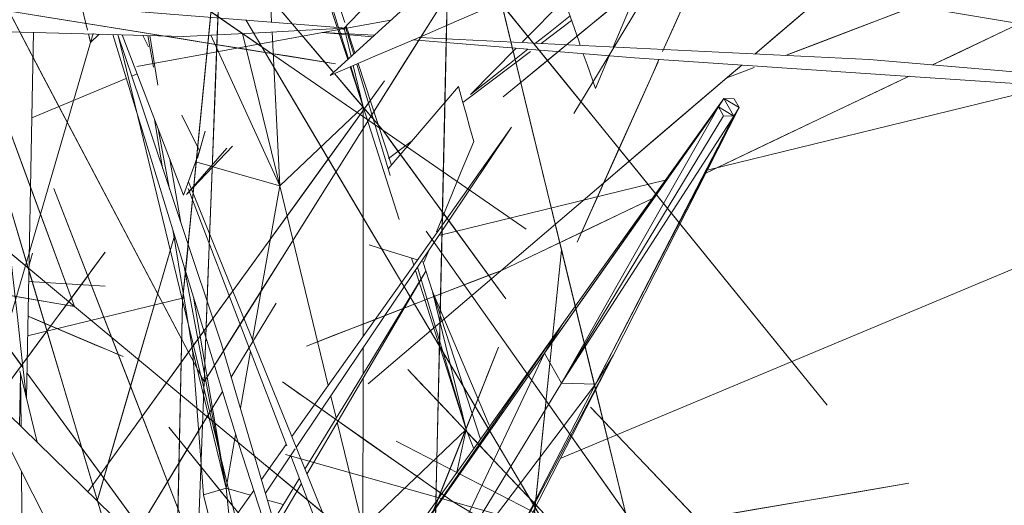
# Model space of a CAD drawing. Header units: centimetres. Extents: x 511 to 2122, y 723 to 1373.
# Tile 38 of 89: x 1375.83 to 1383.81, y 1003.77 to 1007.7. Entities that reach past the tile are written whole.
import ezdxf

# ---------------------------------------------------------------- set-up
doc = ezdxf.new("R2010")
doc.units = ezdxf.units.CM
doc.layers.add('A-DETL-GENF', color=92, linetype='Continuous', lineweight=18)
doc.layers.add('G-IMPT', color=8, linetype='Continuous', lineweight=18)

# ---------------------------------------------------------------- blocks, each defined once
blk = doc.blocks.new('Vegetação 69 - Tree_Bamboo26_DWG-477148-PROJETO_TÉRREO')
at = {"layer": 'G-IMPT'}
for p, q in [((68.013, -47.664), (70.139, -46.783)), ((68.014, -47.663), (69.657, -46.983)), ((67.791, -47.153), (71.794, -49.464)), ((67.937, -47.613), (67.295, -47.464)), ((67.319, -47.449), (67.937, -47.613)), ((64.943, -48.935), (67.936, -47.695)), ((67.982, -47.613), (67.056, -47.613)), ((68.387, -49.846), (68.387, -47.815)), ((67.069, -48.991), (66.299, -48.087)), ((68.765, -48.913), (69.053, -47.991)), ((69.385, -48.124), (69.252, -48.044)), ((66.157, -48.175), (69.174, -49.917)), ((71.248, -49.795), (71.046, -48.519)), ((64.997, -49.177), (65.818, -50.126)), ((71.869, -49.595), (71.794, -49.464)), ((71.794, -49.464), (71.869, -49.595)), ((71.794, -49.464), (71.905, -49.464)), ((71.796, -49.465), (71.897, -49.523)), ((71.897, -49.523), (71.796, -49.465)), ((65.276, -49.499), (65.915, -49.499)), ((65.915, -49.499), (67.723, -49.796)), ((65.915, -49.499), (65.93, -49.796)), ((68.356, -49.822), (62.499, -49.822)), ((65.479, -49.734), (65.93, -49.796)), ((65.93, -49.796), (65.771, -50.072)), ((67.723, -49.796), (65.93, -49.796)), ((68.745, -49.942), (65.93, -49.796)), ((66.555, -50.071), (65.93, -49.796)), ((65.93, -49.796), (68.368, -49.965)), ((67.723, -49.796), (69.256, -49.912)), ((68.356, -49.822), (71.796, -49.822)), ((71.271, -49.941), (71.259, -49.868)), ((69.318, -50.032), (70.125, -50.088)), ((70.535, -50.035), (69.761, -49.995)), ((70.039, -49.971), (70.663, -50.019)), ((67.536, -50.503), (66.867, -50.209)), ((67.275, -50.189), (68.046, -50.96)), ((68.046, -50.96), (67.275, -50.189)), ((70.099, -50.895), (69.643, -50.188)), ((69.643, -50.188), (70.093, -50.82)), ((71.701, -50.212), (71.069, -50.162)), ((71.303, -50.162), (71.708, -50.188)), ((71.566, -50.163), (71.724, -50.128)), ((65.761, -50.732), (65.297, -50.283)), ((65.388, -50.278), (65.831, -50.723)), ((65.66, -50.266), (65.556, -50.446)), ((66.202, -50.759), (65.748, -50.261)), ((69.917, -50.573), (70.019, -50.394)), ((70.059, -50.429), (70.354, -50.599)), ((70.365, -50.606), (70.059, -50.429)), ((70.14, -50.475), (70.632, -50.367)), ((69.471, -51.355), (67.67, -50.562)), ((69.471, -51.355), (69.905, -50.594)), ((71.525, -50.96), (69.471, -51.355)), ((66.403, -51.355), (65.033, -51.355)), ((65.033, -51.355), (66.865, -51.803)), ((65.033, -51.355), (65.93, -52.913)), ((66.744, -51.355), (66.459, -51.355)), ((69.471, -51.355), (66.882, -51.355)), ((71.45, -51.355), (69.471, -51.355)), ((69.471, -51.355), (70.192, -52.617)), ((69.471, -51.355), (71.38, -51.722)), ((66.631, -54.104), (64.446, -51.607)), ((66.93, -54.404), (64.446, -51.607)), ((66.214, -54.221), (63.783, -51.789)), ((66.631, -54.104), (63.783, -51.789)), ((66.098, -54.637), (63.783, -51.789)), ((66.918, -51.816), (67.235, -51.894)), ((71.501, -51.745), (74.331, -52.289)), ((67.379, -51.929), (70.192, -52.617)), ((66.93, -54.404), (64.927, -52.088)), ((71.235, -52.551), (75.393, -52.289)), ((71.241, -52.534), (74.331, -52.289)), ((66.098, -54.637), (63.6, -52.452)), ((66.398, -54.937), (63.6, -52.452)), ((69.847, -52.785), (70.683, -52.364)), ((71.021, -52.942), (71.222, -52.336)), ((71.222, -52.336), (71.035, -52.967)), ((70.192, -52.617), (70.719, -52.575)), ((70.817, -52.568), (71.225, -52.535)), ((70.822, -52.577), (71.222, -52.552)), ((65.433, -52.674), (65.93, -52.913)), ((70.192, -52.617), (68.704, -52.721)), ((69.269, -52.74), (70.734, -52.664)), ((70.737, -52.685), (69.391, -52.787)), ((70.192, -52.617), (70.72, -52.584)), ((70.192, -52.617), (70.726, -52.617)), ((70.844, -52.617), (71.129, -52.617)), ((70.865, -52.657), (71.12, -52.644)), ((71.116, -52.656), (70.875, -52.675)), ((71.23, -52.648), (71.127, -52.656)), ((71.131, -52.643), (71.224, -52.638)), ((71.139, -52.617), (71.21, -52.617)), ((71.635, -52.617), (71.277, -52.644)), ((68.031, -52.767), (65.93, -52.913)), ((65.93, -52.913), (68.063, -52.803)), ((68.193, -52.756), (68.1, -52.762)), ((69.48, -52.771), (69.63, -53.118)), ((66.398, -54.937), (64.081, -52.933)), ((65.671, -52.949), (65.93, -52.913)), ((65.768, -53.06), (67.723, -52.913)), ((65.915, -53.21), (67.723, -52.913)), ((65.93, -52.913), (67.723, -52.913)), ((68.116, -52.884), (67.723, -52.913)), ((68.234, -52.99), (68.107, -52.897)), ((68.387, -56.099), (68.387, -53.158)), ((65.291, -53.98), (67.08, -65.271)), ((70.022, -53.967), (70.45, -54.664)), ((66.214, -54.221), (66.631, -54.104)), ((69.126, -56.973), (66.631, -54.104)), ((69.216, -57.063), (66.631, -54.104)), ((66.631, -54.104), (66.93, -54.404)), ((66.214, -54.221), (66.098, -54.637)), ((68.967, -57.133), (66.214, -54.221)), ((69.126, -56.973), (66.214, -54.221)), ((69.002, -57.008), (66.214, -54.221)), ((69.216, -57.063), (66.93, -54.404)), ((68.967, -57.133), (66.098, -54.637)), ((69.057, -57.223), (66.098, -54.637)), ((66.098, -54.637), (66.398, -54.937)), ((70.512, -54.764), (70.903, -55.402)), ((69.057, -57.223), (66.398, -54.937)), ((70.435, -54.987), (70.626, -55.429)), ((69.722, -55.519), (70.079, -55.786)), ((69.885, -56.385), (69.738, -56.272)), ((68.364, -56.668), (68.562, -57.619)), ((68.387, -61.128), (68.387, -56.647)), ((68.967, -57.133), (69.126, -56.973)), ((68.967, -57.133), (69.002, -57.008)), ((69.126, -56.973), (69.002, -57.008)), ((69.126, -56.973), (69.216, -57.063)), ((68.967, -57.133), (69.216, -57.063)), ((68.967, -57.133), (69.057, -57.223)), ((69.216, -57.063), (69.057, -57.223)), ((69.216, -57.063), (69.181, -57.188)), ((69.504, -57.529), (69.458, -57.162)), ((69.458, -57.162), (69.504, -57.529)), ((69.057, -57.223), (69.181, -57.188)), ((69.666, -57.577), (69.794, -57.829)), ((69.666, -57.577), (70.214, -58.664)), ((69.794, -57.829), (70.214, -58.664))]:
    blk.add_line(p, q, dxfattribs=at)
at = {"layer": 'G-IMPT', "flags": 128}
for points in [[(68.607, -48.48), (69.267, -46.955), (69.927, -45.43), (70.588, -43.904), (71.248, -42.379)], [(71.248, -42.379), (70.595, -43.886), (69.943, -45.394), (69.29, -46.902), (68.638, -48.409)], [(68.609, -48.479), (70.255, -47.257), (71.9, -46.035), (73.545, -44.813), (75.191, -43.59)], [(68.205, -54.251), (69.847, -52.785), (72.644, -50.29), (78.723, -44.865)], [(73.237, -45.042), (72.08, -45.901), (70.923, -46.76), (69.766, -47.619), (68.609, -48.479)], [(50.97, -45.191), (53.52, -45.918), (57.861, -47.154), (67.298, -49.842)], [(66.739, -47.334), (66.253, -47.221), (64.57, -46.828), (62.886, -46.435), (61.203, -46.042)], [(71.589, -50.623), (71.88, -49.557), (72.17, -48.492), (72.461, -47.427), (72.752, -46.361)], [(69.657, -46.983), (68.339, -47.528), (68.013, -47.664)], [(67.934, -47.064), (66.598, -47.9), (65.262, -48.736), (63.925, -49.572), (62.589, -50.408)], [(65.541, -47.613), (66.139, -47.476), (66.737, -47.339), (67.336, -47.201), (67.934, -47.064)], [(69.182, -49.017), (68.76, -48.511), (68.339, -48.005), (67.917, -47.499), (67.685, -47.22)], [(67.824, -47.387), (68.105, -47.724), (68.386, -48.062), (68.668, -48.4), (68.949, -48.737)], [(64.943, -48.935), (66.37, -48.344), (67.936, -47.695)], [(67.936, -47.695), (67.022, -48.074), (65.704, -48.62), (64.943, -48.935)], [(72.088, -48.795), (71.48, -48.634), (70.195, -48.294), (68.91, -47.954), (67.625, -47.613)], [(67.625, -47.613), (68.136, -47.68), (68.647, -47.746), (69.157, -47.812), (69.668, -47.878)], [(75.075, -47.732), (73.458, -47.919), (71.841, -48.106), (70.224, -48.293), (68.607, -48.48)], [(70.802, -52.404), (71.286, -51.255), (71.771, -50.106), (72.255, -48.957), (72.74, -47.808)], [(72.74, -47.808), (72.482, -48.418), (72.225, -49.028), (71.968, -49.639), (71.71, -50.249)], [(65.998, -48.188), (67.884, -48.092), (69.769, -47.997), (71.655, -47.901), (72.341, -47.866)], [(72.341, -47.866), (72.078, -47.88), (70.615, -47.954), (69.153, -48.028), (67.69, -48.102)], [(67.849, -48.925), (68.242, -48.397), (68.628, -47.879)], [(68.628, -47.879), (68.591, -47.928), (68.329, -48.281), (68.066, -48.633)], [(67.69, -48.102), (66.055, -48.185), (64.42, -48.268), (62.785, -48.351), (61.15, -48.433)], [(66.299, -48.087), (67.18, -49.122), (68.268, -50.4), (69.356, -51.678), (70.443, -52.956)], [(68.607, -48.48), (69.636, -48.361), (70.666, -48.242), (71.695, -48.123), (72.724, -48.004)], [(68.922, -49.772), (67.824, -49.138), (66.727, -48.504), (66.157, -48.175)], [(66.184, -48.191), (67.553, -48.981), (68.922, -49.772)], [(68.356, -49.822), (66.89, -49.43), (65.424, -49.037), (63.959, -48.644), (62.493, -48.251)], [(67.298, -49.842), (68.731, -49.482), (70.164, -49.122), (71.597, -48.762), (73.03, -48.403)], [(73.03, -48.403), (71.613, -48.758), (70.197, -49.114), (68.781, -49.47), (67.365, -49.825)], [(68.638, -48.409), (68.63, -48.427), (68.623, -48.445), (68.615, -48.463), (68.607, -48.48)], [(53.274, -59.868), (55.669, -58.089), (59.745, -55.062), (68.607, -48.48)], [(64.286, -49.346), (65.897, -49.134), (68.007, -48.856), (70.117, -48.578)], [(70.117, -48.578), (67.549, -48.916), (64.981, -49.254), (64.286, -49.346)], [(65.606, -48.52), (66.708, -49.622), (67.124, -50.038)], [(67.124, -50.038), (66.418, -49.332), (65.606, -48.52)], [(68.066, -48.633), (68.012, -48.706), (67.957, -48.779), (67.903, -48.852), (67.849, -48.925)], [(64.55, -48.803), (65.501, -49.057), (66.453, -49.312), (67.404, -49.567), (68.356, -49.822)], [(68.949, -48.737), (69.007, -48.807), (69.066, -48.877), (69.124, -48.947), (69.182, -49.017)], [(74.231, -48.874), (73.453, -49.567), (72.676, -50.261), (71.898, -50.955), (71.12, -51.649)], [(72.451, -48.86), (72.035, -50.122), (71.619, -51.384), (71.204, -52.647)], [(70.443, -52.956), (69.6, -51.965), (68.756, -50.973), (67.912, -49.982), (67.069, -48.991)], [(66.847, -49.273), (65.086, -50.109), (63.326, -50.945), (61.565, -51.781), (59.805, -52.616)], [(65.69, -49.822), (65.979, -49.685), (66.268, -49.548), (66.557, -49.41), (66.847, -49.273)], [(71.863, -49.464), (71.846, -49.464), (71.828, -49.464), (71.811, -49.464), (71.794, -49.464)], [(77.703, -49.464), (76.243, -49.464), (74.783, -49.464), (73.323, -49.464), (71.955, -49.464)], [(61.374, -49.66), (62.74, -50.634), (64.106, -51.609), (65.473, -52.583), (66.839, -53.558)], [(66.438, -50.078), (68.368, -49.965), (70.298, -49.851), (71.824, -49.761)], [(67.365, -49.825), (67.348, -49.83), (67.331, -49.834), (67.315, -49.838), (67.298, -49.842)], [(71.326, -53.998), (70.319, -52.959), (69.312, -51.92), (68.305, -50.881), (67.298, -49.842)], [(67.298, -49.842), (67.939, -50.504), (68.58, -51.165), (69.221, -51.826), (69.862, -52.488)], [(67.3, -49.843), (69.052, -50.342), (70.805, -50.841), (72.557, -51.34), (74.309, -51.839)], [(72.228, -51.246), (70.996, -50.895), (69.764, -50.545), (68.532, -50.194), (67.3, -49.843)], [(71.808, -49.822), (70.931, -49.896), (69.318, -50.032), (67.705, -50.169)], [(72.241, -51.183), (71.27, -50.843), (70.298, -50.503), (69.327, -50.162), (68.356, -49.822)], [(68.356, -49.822), (68.545, -49.888), (68.733, -49.955), (68.922, -50.021), (69.111, -50.087)], [(71.12, -51.649), (71.64, -51.185), (72.161, -50.721), (72.681, -50.257), (73.201, -49.793)], [(71.793, -49.874), (70.84, -49.996), (69.645, -50.149)], [(71.363, -49.961), (71.225, -52.29), (71.17, -53.215)], [(61.225, -50.475), (62.529, -50.376), (63.832, -50.277), (65.135, -50.178), (66.438, -50.078)], [(69.111, -50.087), (69.76, -50.314), (70.408, -50.541), (71.056, -50.768), (71.704, -50.995)], [(67.705, -50.169), (66.085, -50.245), (64.465, -50.322), (62.845, -50.398), (61.225, -50.475)], [(69.645, -50.149), (69.769, -50.231), (69.892, -50.312), (70.016, -50.394), (70.14, -50.475)], [(60.557, -54.459), (61.944, -53.429), (63.33, -52.399), (64.717, -51.37), (66.104, -50.34)], [(69.796, -50.249), (69.083, -50.354), (66.364, -50.754), (63.646, -51.155), (60.927, -51.555)], [(66.104, -50.34), (65.092, -51.091), (64.081, -51.842), (63.07, -52.593), (62.058, -53.344)], [(65.928, -50.253), (66.122, -50.477), (66.285, -50.664)], [(66.264, -50.667), (67.622, -50.492), (69.712, -50.223)], [(71.71, -50.249), (71.563, -50.599), (71.415, -50.949), (71.268, -51.299), (71.12, -51.649)], [(67.836, -53.05), (65.464, -52.415), (63.093, -51.78), (60.722, -51.144), (58.351, -50.509)], [(58.351, -50.509), (61.236, -51.282), (64.122, -52.055), (67.007, -52.829), (69.893, -53.602)], [(66.839, -53.558), (65.779, -52.802), (64.719, -52.046), (63.66, -51.29), (62.6, -50.534)], [(66.163, -50.623), (65.08, -52.54), (63.237, -55.803), (59.23, -62.898)], [(63.442, -51.031), (65.532, -50.761), (66.133, -50.684)], [(71.204, -52.647), (71.3, -52.141), (71.396, -51.635), (71.493, -51.129), (71.589, -50.623)], [(67.061, -50.803), (66.566, -51.237), (66.07, -51.672), (65.575, -52.106), (65.08, -52.54)], [(67.988, -52.892), (66.234, -51.191), (65.86, -50.829)], [(65.926, -50.819), (66.667, -51.564), (67.988, -52.892)], [(69.496, -54.375), (68.526, -53.311), (67.557, -52.247), (66.588, -51.183), (66.217, -50.776)], [(66.364, -50.756), (67.247, -51.776), (68.371, -53.075), (69.496, -54.375)], [(66.787, -51.043), (66.856, -50.983), (66.924, -50.923), (66.992, -50.863), (67.061, -50.803)], [(65.465, -52.202), (65.796, -51.912), (66.126, -51.623), (66.457, -51.333), (66.787, -51.043)], [(71.704, -50.995), (71.838, -51.042), (71.973, -51.089), (72.107, -51.136), (72.241, -51.183)], [(67.43, -51.204), (67.515, -51.857), (67.601, -52.51), (67.686, -53.163), (67.771, -53.816)], [(67.477, -51.565), (67.466, -51.474), (67.454, -51.384), (67.442, -51.294), (67.43, -51.204)], [(64.387, -53.643), (66.193, -53.091), (67.998, -52.539), (69.804, -51.987), (71.609, -51.435)], [(71.609, -51.435), (70.209, -51.863), (68.808, -52.291), (67.408, -52.719), (66.007, -53.148)], [(67.705, -53.308), (67.648, -52.872), (67.591, -52.436), (67.534, -52), (67.477, -51.565)], [(72.099, -51.65), (71.536, -51.934), (70.973, -52.218), (70.695, -52.358)], [(70.715, -52.348), (71.582, -51.911), (72.091, -51.654)], [(71.12, -51.649), (71.041, -51.838), (70.961, -52.027), (70.882, -52.215), (70.802, -52.404)], [(66.781, -51.85), (67.771, -53.816), (69.458, -57.162), (69.569, -57.384)], [(65.997, -52.02), (64.553, -53.682), (62.095, -56.51), (56.749, -62.659)], [(60.726, -52.087), (62.505, -52.721), (64.284, -53.354), (66.063, -53.988), (67.842, -54.621)], [(65.08, -52.54), (65.176, -52.456), (65.273, -52.371), (65.369, -52.287), (65.465, -52.202)], [(68.153, -52.823), (68.263, -52.64), (68.419, -52.383), (68.483, -52.277)], [(71.08, -54.727), (70.978, -54.122), (70.877, -53.517), (70.775, -52.911), (70.674, -52.306)], [(70.674, -52.306), (71.429, -53.689), (72.184, -55.073), (72.939, -56.456), (73.694, -57.84)], [(66.841, -52.377), (66.269, -52.703), (65.697, -53.029), (65.125, -53.356), (64.553, -53.682)], [(66.525, -52.557), (66.604, -52.512), (66.683, -52.467), (66.762, -52.422), (66.841, -52.377)], [(70.683, -52.364), (70.41, -52.501), (69.847, -52.785)], [(65.08, -52.54), (64.4, -53.233), (63.72, -53.926), (63.04, -54.619), (62.36, -55.312)], [(63.314, -54.339), (63.756, -53.89), (64.197, -53.44), (64.639, -52.99), (65.08, -52.54)], [(64.998, -53.428), (65.38, -53.21), (65.762, -52.992), (66.144, -52.775), (66.525, -52.557)], [(69.862, -52.488), (70.584, -53.233), (71.306, -53.978), (72.028, -54.723), (72.75, -55.468)], [(73.077, -55.512), (72.219, -54.181), (71.36, -52.85), (71.197, -52.597)], [(67.842, -54.621), (66.524, -54.152), (65.205, -53.682), (63.886, -53.213), (62.567, -52.743)], [(67.413, -53.79), (68.021, -53.539), (68.63, -53.288), (69.239, -53.036), (69.847, -52.785)], [(69.359, -52.743), (69.442, -52.858), (69.798, -53.352), (70.154, -53.846)], [(69.847, -52.785), (69.729, -52.834), (69.611, -52.883), (69.492, -52.931), (69.374, -52.98)], [(68.477, -53.018), (66.069, -53.972), (63.661, -54.925), (61.253, -55.879), (58.844, -56.832)], [(60.561, -56.152), (62.54, -55.369), (64.519, -54.585), (66.498, -53.802), (68.477, -53.018)], [(69.374, -52.98), (68.968, -53.148), (68.561, -53.316), (68.155, -53.484), (67.749, -53.652)], [(73.698, -54.621), (72.233, -54.229), (70.767, -53.836), (69.301, -53.443), (67.836, -53.05)], [(66.007, -53.148), (64.442, -53.626), (62.876, -54.105), (61.31, -54.584), (59.745, -55.062)], [(69.436, -53.868), (69.104, -53.625), (68.772, -53.382), (68.439, -53.14)], [(64.299, -53.208), (64.211, -54.452), (64.122, -55.696), (64.034, -56.94), (63.946, -58.183)], [(67.771, -53.816), (67.755, -53.689), (67.738, -53.562), (67.722, -53.435), (67.705, -53.308)], [(64.553, -53.682), (64.664, -53.618), (64.776, -53.555), (64.887, -53.491), (64.998, -53.428)], [(69.978, -56.091), (70.289, -55.152), (70.6, -54.213), (70.861, -53.424)], [(70.872, -53.515), (70.73, -53.993), (70.238, -55.65), (69.747, -57.307), (69.255, -58.964)], [(67.749, -53.652), (67.665, -53.686), (67.581, -53.721), (67.497, -53.756), (67.413, -53.79)], [(69.893, -53.602), (70.844, -53.857), (71.796, -54.112), (72.747, -54.366), (73.698, -54.621)], [(68.201, -55.882), (68.156, -55.667), (68.028, -55.05), (67.9, -54.433), (67.771, -53.816)], [(67.771, -53.816), (67.969, -54.767), (68.167, -55.717), (68.201, -55.882)], [(70.154, -53.846), (69.975, -53.851), (69.795, -53.857), (69.615, -53.862), (69.436, -53.868)], [(69.946, -53.852), (70.003, -53.984), (70.368, -54.831)], [(70.404, -54.805), (70.282, -54.538), (70.022, -53.967)], [(72.19, -54.072), (70.429, -54.908), (68.669, -55.744), (66.908, -56.58), (65.148, -57.416)], [(69.893, -54.362), (70.179, -54.955), (70.465, -55.549), (70.75, -56.142), (71.036, -56.735)], [(70.051, -54.69), (70.012, -54.608), (69.972, -54.526), (69.933, -54.444), (69.893, -54.362)], [(61.968, -56.736), (62.934, -56.179), (63.899, -55.621), (64.864, -55.064), (65.83, -54.507)], [(65.83, -54.507), (65.78, -54.535), (65.73, -54.564), (65.681, -54.593), (65.631, -54.621)], [(77.139, -54.621), (73.698, -54.621), (67.842, -54.621), (55.109, -54.621)], [(66.675, -54.621), (64.683, -54.621), (62.691, -54.621), (60.698, -54.621), (58.706, -54.621)], [(65.631, -54.621), (65.077, -54.941), (64.523, -55.261), (63.969, -55.581), (63.414, -55.901)], [(64.518, -54.621), (66.147, -54.621), (67.775, -54.621), (69.404, -54.621), (71.033, -54.621)], [(71.033, -54.621), (69.943, -54.621), (68.854, -54.621), (67.764, -54.621), (66.675, -54.621)], [(68.888, -55.64), (69.424, -55.385), (69.96, -55.131), (70.496, -54.876), (71.033, -54.621)], [(70.814, -56.274), (70.623, -55.878), (70.432, -55.482), (70.242, -55.086), (70.051, -54.69)], [(68.539, -55.339), (68.377, -55.214), (68.215, -55.088), (68.054, -54.962), (67.892, -54.836)], [(67.892, -54.836), (68.877, -55.602), (69.861, -56.367)], [(70.685, -55.424), (70.541, -55.108), (70.455, -54.919)], [(69.479, -55.179), (71.036, -56.735), (73.686, -59.385), (79.447, -65.147)], [(69.569, -57.384), (69.477, -57.201), (69.008, -56.27), (68.539, -55.339)], [(68.539, -55.339), (68.853, -55.962), (69.166, -56.584), (69.48, -57.207), (69.569, -57.384)], [(69.738, -56.272), (69.439, -56.039), (69.139, -55.806), (68.839, -55.572), (68.539, -55.339)], [(70.985, -55.394), (70.669, -55.425), (70.353, -55.456), (70.294, -55.462)], [(63.946, -58.183), (63.993, -57.523), (64.04, -56.862), (64.087, -56.201), (64.133, -55.541)], [(70.182, -55.473), (70.038, -55.488), (69.722, -55.519)], [(65.148, -57.416), (66.083, -56.972), (67.018, -56.528), (67.953, -56.084), (68.888, -55.64)], [(70.176, -55.859), (70.668, -56.227), (71.615, -56.934), (72.561, -57.642), (73.507, -58.35)], [(66.161, -68.181), (67.115, -65.158), (68.069, -62.136), (69.023, -59.113), (69.978, -56.091)], [(69.971, -56.452), (70.846, -57.132), (71.83, -57.898)], [(71.83, -57.898), (71.307, -57.491), (70.784, -57.085), (70.261, -56.678), (70.012, -56.484)], [(68.932, -59.402), (68.674, -58.156), (68.354, -56.619)], [(68.001, -63.821), (68.738, -62.102), (69.475, -60.383), (70.212, -58.663), (70.948, -56.944)], [(68.562, -57.619), (68.882, -59.157), (68.932, -59.402)], [(70.214, -58.664), (69.946, -58.131), (69.666, -57.577)], [(69.774, -59.685), (69.758, -59.561), (69.608, -58.362), (69.556, -57.949)], [(69.556, -57.949), (69.569, -58.051), (69.68, -58.94), (69.774, -59.685)], [(69.255, -58.964), (68.481, -61.269), (67.708, -63.573), (66.934, -65.877), (66.161, -68.181)], [(69, -59.724), (69.201, -60.695), (69.247, -60.915)], [(69.247, -60.915), (69.063, -60.028), (69, -59.724)]]:
    blk.add_lwpolyline(points, dxfattribs=at)
blk = doc.blocks.new('Vegetação 69 - Vegetação 69-476257-PROJETO_TÉRREO')
at = {"xscale": 0.6422813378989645, "yscale": 0.6422813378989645, "zscale": 0.6422813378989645}
blk.add_blockref('Vegetação 69 - Tree_Bamboo26_DWG-477148-PROJETO_TÉRREO', (-33.4836, 17.5621), dxfattribs=at)

msp = doc.modelspace()

# ---------------------------------------------------------------- block references
at = {"layer": 'A-DETL-GENF', "rotation": 103.707726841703}
msp.add_blockref('Vegetação 69 - Vegetação 69-476257-PROJETO_TÉRREO', (1365.5901, 991.8821), dxfattribs=at)

doc.saveas('drawing.dxf')
